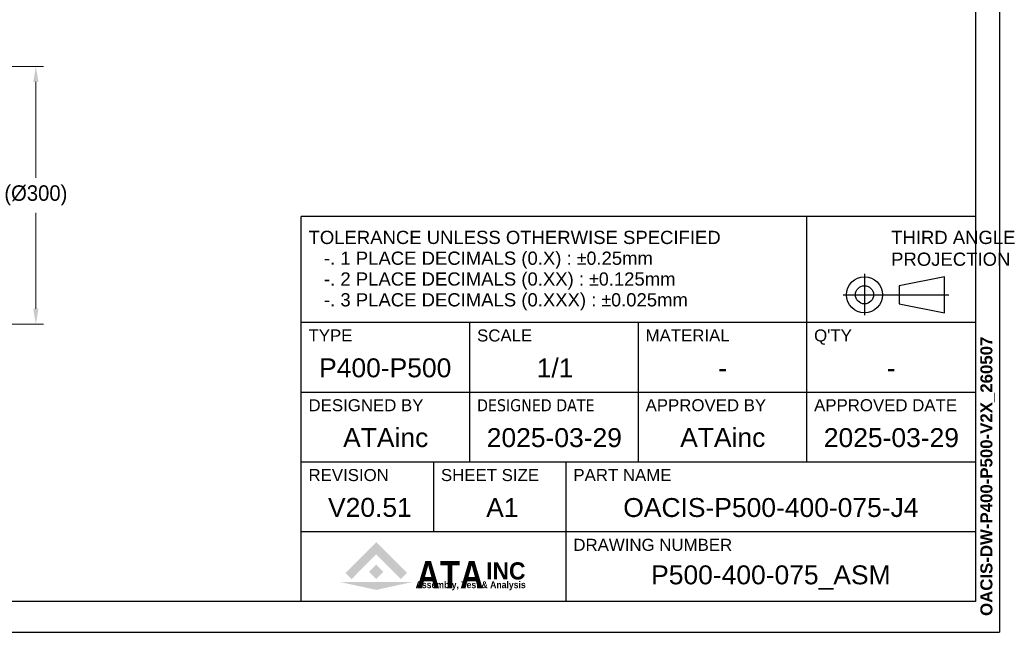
# Model space of a CAD drawing. Header units: millimetres. Extents: x 0 to 3370, y -35 to 2376.
# Tile 6 of 24: x 2225 to 3370, y 0 to 713. Entities that reach past the tile are written whole.
import ezdxf
from ezdxf.enums import TextEntityAlignment as Align

# ---------------------------------------------------------------- set-up
doc = ezdxf.new("R2010")
doc.units = ezdxf.units.MM
doc.layers.add('ATA-TEXT', color=7, linetype='Continuous')
doc.styles.get("Standard").update_dxf_attribs({"font": 'gulim.ttc'})
doc.styles.add('주 문자 (ISO)', font='arial.ttf')
doc.dimstyles.new('ata_L2', dxfattribs={"dimtxt": 18, "dimasz": 18, "dimexe": 9, "dimexo": 9, "dimgap": 9, "dimtad": 0, "dimtih": 1, "dimtoh": 1, "dimdec": 6, "dimdsep": 46, "dimtxsty": 'Standard', "dimcen": 0, "dimclrd": 252, "dimclre": 252, "dimclrt": 4, "dimadec": 6, "dimazin": 2, "dimtfac": 1, "dimtdec": 6, "dimtofl": 0, "dimtmove": 0, "dimatfit": 3, "dimfxl": 0, "dimtolj": 1, "dimtzin": 0, "dimlwd": 0, "dimlwe": 0, "dimarcsym": 0})

# ---------------------------------------------------------------- blocks, each defined once
blk = doc.blocks.new('ata-Title-A1-002')
for color, points in [(176, [(14.63, 6.49), (12.84, 8.28), (21.79, 17.23), (30.75, 8.28), (28.96, 6.49), (21.79, 13.66)]), (30, [(21.79, 10.66), (23.88, 8.57), (21.79, 6.49), (19.71, 8.57)]), (9, [(32.34, 5.64), (21.79, 3.34), (11.25, 5.64)])]:
    blk.add_hatch(color=color).paths.add_polyline_path(points)
at = {"color": 253}
for p, q in [((0, 0), (0, 112)), ((196, 112), (0, 112)), ((147, 40.6), (147, 112)), ((196, 112), (196, 0)), ((0, 81.2), (196, 81.2)), ((49, 40.6), (49, 81.2)), ((98, 40.6), (98, 81.2)), ((0, 60.9), (196, 60.9)), ((0, 40.6), (196, 40.6)), ((38.5, 20.3), (38.5, 40.6)), ((77, 0), (77, 40.6)), ((0, 20.3), (196, 20.3)), ((196, 0), (0, 0))]:
    blk.add_line(p, q, dxfattribs=at)
for p, q in [((163.75, 95.32), (163.75, 83.26)), ((187.03, 94.45), (173.85, 91.82)), ((173.85, 91.82), (173.85, 86.55)), ((187.03, 83.91), (187.03, 94.45)), ((157.57, 89.18), (188.27, 89.18)), ((173.85, 86.55), (187.03, 83.91)), ((0, 81.2), (196, 81.2))]:
    blk.add_line(p, q)
for radius in [5.27, 2.64]:
    blk.add_circle((163.75, 89.18), radius)
at = {"char_height": 3.85, "attachment_point": 1, "style": '주 문자 (ISO)'}
for s, insert, line_spacing_factor in [('TOLERANCE UNLESS OTHERWISE SPECIFIED\\P   -. 1 PLACE DECIMALS (0.X) : {\\fAIGDT|b0|i0|c2|p2;`0}.25mm\\P   -. 2 PLACE DECIMALS (0.XX) : {\\fAIGDT|b0|i0|c2|p2;`0}.125mm \\P   -. 3 PLACE DECIMALS (0.XXX) : {\\fAIGDT|b0|i0|c2|p2;`0}.025mm', (2.11, 107.8), 0.942857), ('THIRD ANGLE\\PPROJECTION', (171.5, 107.8), 0.987884)]:
    blk.add_mtext(s, dxfattribs=dict(at, insert=insert, line_spacing_factor=line_spacing_factor))
at = {"char_height": 3.5, "attachment_point": 1, "style": '주 문자 (ISO)'}
for s, insert in [('TYPE', (2.1, 79.1)), ('SCALE', (51.11, 79.1)), ('MATERIAL', (100.1, 79.1)), ("Q'TY", (149.1, 79.1)), ('DESIGNED BY', (2.1, 58.8)), ('{\\fTahoma|b0|i0|c0|p34;DESIGNED \\fTahoma|b0|i0|c129|p34;DATE}', (51.1, 58.8)), ('APPROVED BY', (100.11, 58.8)), ('APPROVED DATE', (149.1, 58.8)), ('REVISION', (2.1, 38.5)), ('SHEET SIZE', (40.6, 38.5)), ('PART NAME', (79.11, 38.5)), ('DRAWING NUMBER', (79.11, 18.2))]:
    blk.add_mtext(s, dxfattribs=dict(at, insert=insert))
at = {"color": 176, "insert": (33.46, 3.77), "char_height": 8, "width": 37.1563, "attachment_point": 7, "line_spacing_factor": 0.5, "style": '주 문자 (ISO)'}
blk.add_mtext('{\\fArial|b1|i0|c0|p34;\\W0.85;ATA}', dxfattribs=at)
at = {"color": 9, "style": '주 문자 (ISO)'}
for s, insert, char_height, attachment_point in [('{\\fArial|b1|i0|c0|p34;\\W0.95;INC}', (53.76, 6.3), 5, 7), ('{\\fArial|b1|i0|c0|p34;\\W0.9;Assembly, Test & Analysis}', (49.25, 5.84), 2, 2)]:
    blk.add_mtext(s, dxfattribs=dict(at, insert=insert, char_height=char_height, attachment_point=attachment_point))
at = {"style": '주 문자 (ISO)'}
for tag, p in [('TYPE_001', (24.5, 67.9)), ('SCALE_001', (73.5, 67.9)), ('MATERIAL_001', (122.5, 67.9)), ('QTY_001', (171.5, 67.9)), ('DESIGNED_BY_001', (24.5, 47.6)), ('APPROVED_BY_001', (122.5, 47.64)), ('APPROVED_DATE_001', (171.5, 47.6)), ('REVISION_001', (19.25, 27.3)), ('SHEET_SIZE_001', (57.75, 27.3)), ('PART_NAME_001', (136.5, 27.3)), ('DRAWING_NUMBER_001', (136.5, 7))]:
    blk.add_attdef(tag, text='', height=5.5, dxfattribs=at).set_placement(p, align=Align.MIDDLE_CENTER)
at = {"color": 7, "style": '주 문자 (ISO)'}
blk.add_attdef('DESIGNED_DATE_001', text='', height=5.5, dxfattribs=at).set_placement((73.5, 47.6), align=Align.MIDDLE_CENTER)
blk = doc.blocks.new('*D4542')
at = {"color": 252, "lineweight": 0}
for p, q in [((1752.2, 658.4), (2252.3, 658.4)), ((2243.3, 640.4), (2243.3, 528.7)), ((2243.3, 376.4), (2243.3, 488.1)), ((1752.7, 358.4), (2252.3, 358.4))]:
    blk.add_line(p, q, dxfattribs=at)
at = {"color": 252}
for points in [[(2246.3, 640.4), (2240.3, 640.4), (2243.3, 658.4)], [(2240.3, 376.4), (2246.3, 376.4), (2243.3, 358.4)]]:
    blk.add_solid(points, dxfattribs=at)
at = {"layer": 'Defpoints', "color": 0}
for p in [(1743.2, 658.4), (2243.3, 658.4), (1743.7, 358.4)]:
    blk.add_point(p, dxfattribs=at)
at = {"color": 4, "insert": (2243.3, 508.4), "char_height": 18, "attachment_point": 5}
blk.add_mtext('\\A1;(%%C300)', dxfattribs=at)
blk = doc.blocks.new('ata-Border-A1-002')
at = {"color": 253, "ltscale": 0.5}
for p in [(841, 594), (0, 0)]:
    blk.add_line(p, (841, 0), dxfattribs=at)
for p, q in [((834, 585), (834, 9)), ((834, 9), (7, 9))]:
    blk.add_line(p, q)

msp = doc.modelspace()

# ---------------------------------------------------------------- block references
at = {"xscale": 4, "yscale": 4, "zscale": 4}
msp.add_blockref('ata-Border-A1-002', (0, 0), dxfattribs=at)
ref = msp.add_blockref('ata-Title-A1-002', (2552, 36), dxfattribs=dict(xscale=4, yscale=4, zscale=4))
ref.add_attrib('SCALE_001', '1/1', (2825.804, 296.611), dxfattribs={"height": 22, "style": '주 문자 (ISO)'})
ref.add_attrib('TYPE_001', 'P400-P500', (2572.736, 296.743), dxfattribs={"height": 22, "style": '주 문자 (ISO)'})
ref.add_attrib('MATERIAL_001', '-', (3036.885, 296.6), dxfattribs={"height": 22, "style": '주 문자 (ISO)'})
ref.add_attrib('DESIGNED_BY_001', 'ATAinc', (2600.654, 215.576), dxfattribs={"height": 22, "style": '주 문자 (ISO)'})
ref.add_attrib('DESIGNED_DATE_001', '2025-03-29', (2767.702, 215.543), dxfattribs={"color": 7, "height": 22, "style": '주 문자 (ISO)'})
ref.add_attrib('APPROVED_BY_001', 'ATAinc', (2992.654, 215.7269991), dxfattribs={"height": 22, "style": '주 문자 (ISO)'})
ref.add_attrib('APPROVED_DATE_001', '2025-03-29', (3159.702, 215.543), dxfattribs={"height": 22, "style": '주 문자 (ISO)'})
ref.add_attrib('PART_NAME_001', 'OACIS-P500-400-075-J4', (2926.477, 134.2), dxfattribs={"height": 22, "style": '주 문자 (ISO)'})
ref.add_attrib('DRAWING_NUMBER_001', 'P500-400-075_ASM', (2958.872, 55.86), dxfattribs={"height": 22, "style": '주 문자 (ISO)'})
ref.add_attrib('QTY_001', '-', (3232.885, 296.6), dxfattribs={"height": 22, "style": '주 문자 (ISO)'})
ref.add_attrib('REVISION_001', 'V20.51', (2583.097, 134.343), dxfattribs={"height": 22, "style": '주 문자 (ISO)'})
ref.add_attrib('SHEET_SIZE_001', 'A1', (2767.039, 134.156), dxfattribs={"color": 7, "height": 22, "style": '주 문자 (ISO)'})

# ---------------------------------------------------------------- texts
at = {"layer": 'ATA-TEXT', "color": 7, "insert": (3341.7438314, 19.030007), "char_height": 7, "attachment_point": 1, "rotation": 90, "line_spacing_factor": 1.027748, "style": '주 문자 (ISO)'}
msp.add_mtext('{\\fArial|b1|i0|c129|p34;\\H2.00000x;OACIS-DW-P400-P500-V2X_260507}', dxfattribs=at)

# ---------------------------------------------------------------- dimensions: what is measured, and where the dimension line sits
dim = msp.add_linear_dim(base=(2243.3438677, 658.4056928), p1=(1743.6527826, 358.4056928), p2=(1743.1527826, 658.4056928), angle=90, text='(%%C<>)', dimstyle='ata_L2', override={"dimtfill": 0})
dim.commit()
dim.dimension.update_dxf_attribs({"geometry": '*D4542', "text_midpoint": (2243.3438677, 508.4056928)})

doc.saveas('drawing.dxf')
